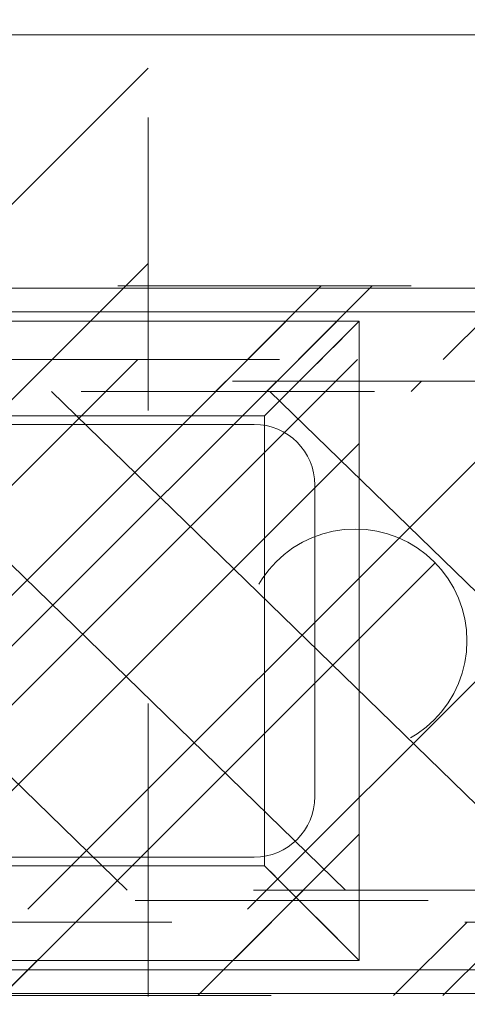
# Model space of a CAD drawing. Header units: inches. Extents: x -416 to -272, y -73 to 47.
# Tile 25 of 206: x -377.22 to -375.18, y -20.46 to -15.98. Entities that reach past the tile are written whole.
import ezdxf

# ---------------------------------------------------------------- set-up
doc = ezdxf.new("R2010")
doc.units = ezdxf.units.IN
doc.header["$LTSCALE"] = 32
doc.header["$MEASUREMENT"] = 0
doc.linetypes.add('Dash Style-1', pattern=[0.083328, 0.041656, -0.041672])
for name, color, linetype, lineweight in [('Black', 7, 'Continuous', 18), ('DashLine', 7, 'Continuous', 13), ('DashLineFill', 7, 'Dash Style-1', 13), ('Dean-Bezel', 7, 'Continuous', 18), ('Drawing', 7, 'Continuous', 18), ('Metal-UtilityGrommet', 7, 'Continuous', 13), ('None', 7, 'Continuous', 18), ('SolidLine', 7, 'Continuous', 15), ('Wood_1-H', 7, 'Continuous', 13)]:
    doc.layers.add(name, color=color, linetype=linetype, lineweight=lineweight)
doc.layers.add('Textile-Cushion', color=7, linetype='Continuous', lineweight=18, true_color=0x4c4c4c)
pattern_1 = [(45, (0, 0), (-1.61301565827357, 1.935715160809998), []), (45, (-1.0608, 1.0608), (-0.4723460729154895, 0.4167612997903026), [])]

# ---------------------------------------------------------------- blocks, each defined once
blk = doc.blocks.new('Group-32')
at = {"layer": 'Textile-Cushion', "color": 31, "true_color": 0xffc198}
for p, q in [((0.7248312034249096, 1.133858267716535), (3.05468169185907, -1.133858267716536)), ((1.717754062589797, 1.133858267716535), (4.047604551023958, -1.133858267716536)), ((2.710676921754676, 1.133858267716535), (5.040527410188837, -1.133858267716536)), ((3.703599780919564, 1.133858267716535), (5.523622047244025, -0.6376264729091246))]:
    blk.add_line(p, q, dxfattribs=at)
blk = doc.blocks.new('Group-33')
at = {"layer": 'Textile-Cushion', "color": 31, "true_color": 0xffc198}
blk.add_blockref('Group-32', (0, 0), dxfattribs=at)
blk = doc.blocks.new('SBDXF2-Shroud (2D)')
at = {"layer": 'DashLineFill', "linetype": 'Continuous', "lineweight": 13}
h = blk.add_hatch(dxfattribs=at)
h.set_pattern_fill('Steel', color=253, style=0, pattern_type=2)
h.set_pattern_definition(pattern_1)
edge = h.paths.add_edge_path()
edge.add_line((-5.570866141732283, 0.9311023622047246), (-5.570866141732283, -0.9311023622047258))
edge.add_arc((-5.320866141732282, -0.9311023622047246), 0.250000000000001, 180.0000000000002, 270)
edge.add_line((-5.320866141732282, -1.181102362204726), (5.320866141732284, -1.181102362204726))
edge.add_arc((5.320866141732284, -0.9311023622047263), 0.2499999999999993, 270.0000000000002, 360)
edge.add_line((5.570866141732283, -0.9311023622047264), (5.570866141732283, 0.9311023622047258))
edge.add_arc((5.320866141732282, 0.9311023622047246), 0.250000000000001, 2.480832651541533e-13, 89.99999999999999)
edge.add_line((5.320866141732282, 1.181102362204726), (-5.320866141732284, 1.181102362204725))
edge.add_arc((-5.320866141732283, 0.9311023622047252), 0.2499999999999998, 90.0000000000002, 135.0000000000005)
edge.add_arc((-5.320866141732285, 0.9311023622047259), 0.2499999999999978, 135.0000000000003, 180.0000000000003)
edge.add_line((-5.570866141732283, 0.9311023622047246), (-5.570866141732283, 0.9311023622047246))
edge = h.paths.add_edge_path()
edge.add_arc((-5.320866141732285, -0.9311023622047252), 0.2027559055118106, 179.9999999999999, 270.00000000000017, ccw=False)
edge.add_line((-5.523622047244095, -0.9311023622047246), (-5.523622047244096, 0.9311023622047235))
edge.add_arc((-5.320866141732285, 0.9311023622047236), 0.2027559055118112, 90, 180, ccw=False)
edge.add_line((-5.320866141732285, 1.133858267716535), (5.320866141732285, 1.133858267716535))
edge.add_arc((5.320866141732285, 0.9311023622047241), 0.2027559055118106, -2.2737367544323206e-13, 90.00000000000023, ccw=False)
edge.add_line((5.523622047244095, 0.9311023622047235), (5.523622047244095, -0.9311023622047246))
edge.add_arc((5.320866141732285, -0.931102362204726), 0.2027559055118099, -90.00000000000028, 2.8421709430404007e-13, ccw=False)
edge.add_line((5.320866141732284, -1.133858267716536), (-5.320866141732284, -1.133858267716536))
at = {"layer": 'DashLineFill', "flags": 128}
for points in [[(-5.570866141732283, 0.9311023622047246), (-5.570866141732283, -0.9311023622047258, 0.4142135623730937), (-5.320866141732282, -1.181102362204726), (5.320866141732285, -1.181102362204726, 0.4142135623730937), (5.570866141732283, -0.9311023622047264), (5.570866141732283, 0.9311023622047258, 0.4142135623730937), (5.320866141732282, 1.181102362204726), (-5.320866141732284, 1.181102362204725, 0.1989123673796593), (-5.497642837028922, 1.10787905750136, 0.1989123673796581), (-5.570866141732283, 0.9311023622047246)], [(-5.320866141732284, -1.133858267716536, -0.4142135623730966), (-5.523622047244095, -0.9311023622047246), (-5.523622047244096, 0.9311023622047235, -0.414213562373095), (-5.320866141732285, 1.133858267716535), (5.320866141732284, 1.133858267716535, -0.4142135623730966), (5.523622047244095, 0.9311023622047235), (5.523622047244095, -0.9311023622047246, -0.4142135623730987), (5.320866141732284, -1.133858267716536)]]:
    blk.add_lwpolyline(points, format="xyb", close=True, dxfattribs=at)
at = {"layer": 'Metal-UtilityGrommet', "color": 7}
blk.add_blockref('Group-33', (0, 0), dxfattribs=at)
blk = doc.blocks.new('Group-39')
at = {"layer": 'Dean-Bezel'}
for p, q in [((4.110047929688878, 1.454529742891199), (-4.110047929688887, 1.454529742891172)), ((4.053148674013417, 1.397369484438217), (4.110047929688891, 1.454529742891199)), ((4.110047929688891, 1.454529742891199), (4.110047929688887, -1.454529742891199)), ((4.053148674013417, 1.397369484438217), (4.011718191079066, 1.355772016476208)), ((3.96683464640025, 1.310722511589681), (4.011718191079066, 1.355772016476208)), ((3.966834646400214, 1.310722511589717), (3.918408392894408, 1.262129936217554)), ((3.679725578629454, 1.023029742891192), (3.678547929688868, 1.023029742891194)), ((3.68045996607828, 1.023964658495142), (3.679725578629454, 1.023029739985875)), ((3.678547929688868, -1.023029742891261), (3.678547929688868, -0.5311014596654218)), ((3.678547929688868, -1.023029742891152), (3.726735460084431, -1.071217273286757)), ((4.110047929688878, -1.454529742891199), (3.91322766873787, -1.2577094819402)), ((4.110047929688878, -1.454529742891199), (-4.110047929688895, -1.454529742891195))]:
    blk.add_line(p, q, dxfattribs=at)
blk = doc.blocks.new('Dean-PPUG-BK (2D)')
at = {"layer": 'DashLineFill', "linetype": 'Continuous', "lineweight": 13}
h = blk.add_hatch(dxfattribs=at)
h.set_pattern_fill('Steel', color=253, style=0, pattern_type=2)
h.set_pattern_definition(pattern_1)
h.paths.add_polyline_path([(-4.110047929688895, 1.454529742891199), (4.110047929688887, 1.454529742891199), (4.110047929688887, -1.454529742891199), (-4.110047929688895, -1.454529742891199)])
h = blk.add_hatch(dxfattribs=at)
h.set_pattern_fill('Steel', color=253, style=0, pattern_type=2)
h.set_pattern_definition(pattern_1)
h.paths.add_polyline_path([(4.091000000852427, 0.5085000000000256), (4.140841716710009, 0.5060514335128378), (4.190203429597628, 0.4987293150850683), (4.23860975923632, 0.4866041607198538), (4.285594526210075, 0.4697927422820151), (4.330705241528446, 0.4484569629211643), (4.373507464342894, 0.4228022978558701), (4.41358898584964, 0.3930758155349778), (4.450563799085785, 0.3595637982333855), (4.484075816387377, 0.32258898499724), (4.51380229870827, 0.2825074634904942), (4.539456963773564, 0.2397052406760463), (4.560792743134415, 0.1945945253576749), (4.577604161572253, 0.147609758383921), (4.589729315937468, 0.09920342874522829), (4.597051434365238, 0.04984171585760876), (4.599500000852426, 2.743498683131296e-14), (4.597051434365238, -0.04984171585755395), (4.589729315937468, -0.0992034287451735), (4.577604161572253, -0.1476097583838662), (4.560792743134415, -0.1945945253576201), (4.539456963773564, -0.2397052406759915), (4.51380229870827, -0.2825074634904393), (4.484075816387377, -0.3225889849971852), (4.450563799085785, -0.3595637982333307), (4.41358898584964, -0.3930758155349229), (4.373507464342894, -0.4228022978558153), (4.330705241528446, -0.4484569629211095), (4.285594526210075, -0.4697927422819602), (4.23860975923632, -0.486604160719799), (4.190203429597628, -0.4987293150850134), (4.140841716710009, -0.5060514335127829), (4.091000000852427, -0.5084999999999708), (4.041158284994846, -0.5060514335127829), (3.991796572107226, -0.4987293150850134), (3.943390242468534, -0.486604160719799), (3.89640547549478, -0.4697927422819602), (3.851294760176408, -0.4484569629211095), (3.80849253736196, -0.4228022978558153), (3.768411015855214, -0.3930758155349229), (3.731436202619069, -0.3595637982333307), (3.697924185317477, -0.3225889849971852), (3.668197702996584, -0.2825074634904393), (3.64254303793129, -0.2397052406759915), (3.62120725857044, -0.1945945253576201), (3.604395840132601, -0.1476097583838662), (3.592270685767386, -0.0992034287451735), (3.584948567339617, -0.04984171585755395), (3.582500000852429, 2.743498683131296e-14), (3.584948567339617, 0.04984171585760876), (3.592270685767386, 0.09920342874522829), (3.604395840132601, 0.147609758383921), (3.62120725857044, 0.1945945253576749), (3.64254303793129, 0.2397052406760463), (3.668197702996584, 0.2825074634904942), (3.697924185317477, 0.32258898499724), (3.731436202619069, 0.3595637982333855), (3.768411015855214, 0.3930758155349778), (3.80849253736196, 0.4228022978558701), (3.851294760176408, 0.4484569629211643), (3.89640547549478, 0.4697927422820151), (3.943390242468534, 0.4866041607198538), (3.991796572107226, 0.4987293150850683), (4.041158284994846, 0.5060514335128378)])
at = {"layer": 'Black', "color": 9}
for p, q in [((4.110047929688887, 1.454529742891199), (3.678547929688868, 1.023029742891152)), ((4.110047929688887, -1.454529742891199), (3.678547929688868, -1.023029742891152))]:
    blk.add_line(p, q, dxfattribs=at)
at = {"layer": 'Black', "color": 9, "flags": 128}
blk.add_lwpolyline([(-3.678547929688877, 1.023029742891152), (3.678547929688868, 1.023029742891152), (3.678547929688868, -1.023029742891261), (-3.678547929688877, -1.023029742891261)], close=True, dxfattribs=at)
at = {"layer": 'DashLineFill', "flags": 128}
for points in [[(-4.110047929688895, 1.454529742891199), (4.110047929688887, 1.454529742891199), (4.110047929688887, -1.454529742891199), (-4.110047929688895, -1.454529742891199)], [(4.091000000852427, 0.5085000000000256), (4.140841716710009, 0.5060514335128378), (4.190203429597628, 0.4987293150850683), (4.23860975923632, 0.4866041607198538), (4.285594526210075, 0.4697927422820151), (4.330705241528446, 0.4484569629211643), (4.373507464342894, 0.4228022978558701), (4.41358898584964, 0.3930758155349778), (4.450563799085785, 0.3595637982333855), (4.484075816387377, 0.32258898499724), (4.51380229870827, 0.2825074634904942), (4.539456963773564, 0.2397052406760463), (4.560792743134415, 0.1945945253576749), (4.577604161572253, 0.147609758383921), (4.589729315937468, 0.09920342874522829), (4.597051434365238, 0.04984171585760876), (4.599500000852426, 2.743498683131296e-14), (4.597051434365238, -0.04984171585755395), (4.589729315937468, -0.0992034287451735), (4.577604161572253, -0.1476097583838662), (4.560792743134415, -0.1945945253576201), (4.539456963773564, -0.2397052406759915), (4.51380229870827, -0.2825074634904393), (4.484075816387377, -0.3225889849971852), (4.450563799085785, -0.3595637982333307), (4.41358898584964, -0.3930758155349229), (4.373507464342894, -0.4228022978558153), (4.330705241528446, -0.4484569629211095), (4.285594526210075, -0.4697927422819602), (4.23860975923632, -0.486604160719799), (4.190203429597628, -0.4987293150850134), (4.140841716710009, -0.5060514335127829), (4.091000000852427, -0.5084999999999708), (4.041158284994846, -0.5060514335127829), (3.991796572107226, -0.4987293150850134), (3.943390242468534, -0.486604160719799), (3.89640547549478, -0.4697927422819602), (3.851294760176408, -0.4484569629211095), (3.80849253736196, -0.4228022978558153), (3.768411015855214, -0.3930758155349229), (3.731436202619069, -0.3595637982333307), (3.697924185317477, -0.3225889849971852), (3.668197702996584, -0.2825074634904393), (3.64254303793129, -0.2397052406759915), (3.62120725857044, -0.1945945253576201), (3.604395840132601, -0.1476097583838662), (3.592270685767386, -0.0992034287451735), (3.584948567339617, -0.04984171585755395), (3.582500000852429, 2.743498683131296e-14), (3.584948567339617, 0.04984171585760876), (3.592270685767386, 0.09920342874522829), (3.604395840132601, 0.147609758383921), (3.62120725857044, 0.1945945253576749), (3.64254303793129, 0.2397052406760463), (3.668197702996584, 0.2825074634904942), (3.697924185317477, 0.32258898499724), (3.731436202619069, 0.3595637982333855), (3.768411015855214, 0.3930758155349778), (3.80849253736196, 0.4228022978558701), (3.851294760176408, 0.4484569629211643), (3.89640547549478, 0.4697927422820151), (3.943390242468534, 0.4866041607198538), (3.991796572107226, 0.4987293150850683), (4.041158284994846, 0.5060514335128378)]]:
    blk.add_lwpolyline(points, close=True, dxfattribs=at)
at = {"layer": 'Black', "color": 7}
blk.add_blockref('Group-39', (0, 0), dxfattribs=at)
blk = doc.blocks.new('Group-83')
at = {"layer": 'DashLine', "flags": 128}
blk.add_lwpolyline([(1.114173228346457, -2.559055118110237), (70.89370078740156, -2.559055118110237), (70.89370078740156, -30), (1.114173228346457, -30)], close=True, dxfattribs=at)
at = {"layer": 'SolidLine', "flags": 128}
blk.add_lwpolyline([(1.114173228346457, -2.559055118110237), (70.89370078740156, -2.559055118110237), (70.89370078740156, -30), (1.114173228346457, -30)], close=True, dxfattribs=at)
blk.add_lwpolyline([(32.09645669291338, -4.606299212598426, -0.414213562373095), (32.37204724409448, -4.330708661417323), (39.63582677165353, -4.330708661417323, -0.414213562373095), (39.91141732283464, -4.606299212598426), (39.91141732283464, -6.023622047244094, -0.414213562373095), (39.63582677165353, -6.299212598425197), (32.37204724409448, -6.299212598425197, -0.414213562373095), (32.09645669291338, -6.023622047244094)], format="xyb", close=True, dxfattribs=at)
at = {"layer": 'SolidLine', "color": 7}
for name in ['Dean-PPUG-BK (2D)', 'SBDXF2-Shroud (2D)']:
    blk.add_blockref(name, (36.00393700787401, -5.31496062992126), dxfattribs=at)
blk = doc.blocks.new('1BRPX9-Util_Bkt_Lg-N (2D)')
at = {"layer": 'DashLineFill', "linetype": 'Continuous', "lineweight": 13}
h = blk.add_hatch(dxfattribs=at)
h.set_pattern_fill('Steel', color=253, style=0, pattern_type=2)
h.set_pattern_definition(pattern_1)
edge = h.paths.add_edge_path()
edge.add_line((-4.468503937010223, 7.539370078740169), (-2.421259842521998, 7.539370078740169))
edge.add_line((-2.421259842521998, 7.539370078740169), (-2.421259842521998, 7.917322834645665))
edge.add_arc((-2.303149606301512, 7.91732283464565), 0.1181102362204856, 90.0000000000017, 179.9999999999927, ccw=False)
edge.add_line((-2.303149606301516, 8.035433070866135), (2.303149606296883, 8.035433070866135))
edge.add_arc((2.30314960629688, 7.917322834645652), 0.1181102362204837, 6.423306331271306e-12, 89.99999999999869, ccw=False)
edge.add_line((2.421259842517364, 7.917322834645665), (2.421259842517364, 7.539370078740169))
edge.add_line((2.421259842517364, 7.539370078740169), (4.46850393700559, 7.539370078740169))
edge.add_line((4.46850393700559, 7.539370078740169), (4.46850393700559, 7.405511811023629))
edge.add_line((4.46850393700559, 7.405511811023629), (3.129921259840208, 7.405511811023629))
edge.add_line((3.129921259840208, 7.405511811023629), (3.129921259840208, -2.011811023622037))
edge.add_line((3.129921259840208, -2.011811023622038), (4.46850393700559, -2.011811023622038))
edge.add_line((4.46850393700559, -2.011811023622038), (4.46850393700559, -2.145669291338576))
edge.add_line((4.46850393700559, -2.145669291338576), (2.421259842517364, -2.145669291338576))
edge.add_line((2.421259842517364, -2.145669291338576), (2.421259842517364, -2.523622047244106))
edge.add_arc((2.303149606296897, -2.523622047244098), 0.1181102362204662, 269.9999999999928, 359.9999999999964, ccw=False)
edge.add_line((2.303149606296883, -2.641732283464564), (-2.303149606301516, -2.641732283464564))
edge.add_arc((-2.303149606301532, -2.523622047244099), 0.1181102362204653, 180.0000000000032, 270.0000000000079, ccw=False)
edge.add_line((-2.421259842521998, -2.523622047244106), (-2.421259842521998, -2.145669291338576))
edge.add_line((-2.421259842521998, -2.145669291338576), (-4.468503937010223, -2.145669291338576))
edge.add_line((-4.468503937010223, -2.145669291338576), (-4.468503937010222, -2.011811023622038))
edge.add_line((-4.468503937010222, -2.011811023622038), (-3.129921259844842, -2.011811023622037))
edge.add_line((-3.129921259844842, -2.011811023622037), (-3.129921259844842, 7.405511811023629))
edge.add_line((-3.129921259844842, 7.405511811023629), (-4.468503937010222, 7.405511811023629))
edge.add_line((-4.468503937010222, 7.405511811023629), (-4.468503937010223, 7.539370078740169))
at = {"layer": 'DashLineFill', "flags": 128}
blk.add_lwpolyline([(-4.468503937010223, 7.539370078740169), (-2.421259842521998, 7.539370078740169), (-2.421259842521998, 7.917322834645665, -0.4142135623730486), (-2.303149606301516, 8.035433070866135), (2.303149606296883, 8.035433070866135, -0.4142135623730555), (2.421259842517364, 7.917322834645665), (2.421259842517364, 7.539370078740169), (4.46850393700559, 7.539370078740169), (4.46850393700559, 7.405511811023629), (3.129921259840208, 7.405511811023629), (3.129921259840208, -2.011811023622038), (4.46850393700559, -2.011811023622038), (4.46850393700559, -2.145669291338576), (2.421259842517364, -2.145669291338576), (2.421259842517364, -2.523622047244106, -0.4142135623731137), (2.303149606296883, -2.641732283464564), (-2.303149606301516, -2.641732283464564, -0.4142135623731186), (-2.421259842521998, -2.523622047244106), (-2.421259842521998, -2.145669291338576), (-4.468503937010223, -2.145669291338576), (-4.468503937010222, -2.011811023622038), (-3.129921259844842, -2.011811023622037), (-3.129921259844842, 7.405511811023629), (-4.468503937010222, 7.405511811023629)], format="xyb", close=True, dxfattribs=at)
blk = doc.blocks.new('Group-44')
at = {"layer": 'Textile-Cushion', "color": 31, "linetype": 'Continuous', "true_color": 0xffc198}
for p, q in [((3.082619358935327, 1.279527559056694), (0.5826482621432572, -1.220443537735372)), ((4.082619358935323, 1.279527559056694), (1.582648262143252, -1.220443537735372)), ((5.082619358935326, 1.279527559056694), (2.582648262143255, -1.220443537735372)), ((5.669291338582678, 0.8661995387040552), (3.582648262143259, -1.220443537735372))]:
    blk.add_line(p, q, dxfattribs=at)
blk = doc.blocks.new('SlateShroudSleeve (2D)')
at = {"layer": 'DashLineFill', "linetype": 'Continuous', "lineweight": 13}
h = blk.add_hatch(dxfattribs=at)
h.set_pattern_fill('Steel', color=253, style=0, pattern_type=2)
h.set_pattern_definition(pattern_1)
edge = h.paths.add_edge_path()
edge.add_line((-6.003937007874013, 0.9685039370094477), (-6.003937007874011, -0.968503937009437))
edge.add_arc((-5.358267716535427, -0.9685039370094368), 0.6456692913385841, 180, 225.0000000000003)
edge.add_arc((-5.35826771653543, -0.9685039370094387), 0.6456692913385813, 225.0000000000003, 270.0000000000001)
edge.add_line((-5.358267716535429, -1.61417322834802), (5.358267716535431, -1.614173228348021))
edge.add_arc((5.358267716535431, -0.968503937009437), 0.6456692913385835, 269.9999999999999, 360.0000000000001)
edge.add_line((6.003937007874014, -0.9685039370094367), (6.003937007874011, 0.9685039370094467))
edge.add_arc((5.358267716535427, 0.9685039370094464), 0.6456692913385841, 1.477794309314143e-14, 45.00000000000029)
edge.add_arc((5.35826771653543, 0.9685039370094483), 0.6456692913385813, 45.00000000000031, 90.00000000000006)
edge.add_line((5.358267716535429, 1.614173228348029), (-5.358267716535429, 1.61417322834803))
edge.add_arc((-5.35826771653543, 0.9685039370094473), 0.6456692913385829, 89.9999999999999, 180)
edge.add_line((-6.003937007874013, 0.9685039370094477), (-6.003937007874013, 0.9685039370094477))
edge = h.paths.add_edge_path()
edge.add_arc((-5.358267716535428, -0.9685039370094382), 0.3110236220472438, 225.0000000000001, 269.9999999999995, ccw=False)
edge.add_arc((-5.35826771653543, -0.9685039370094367), 0.3110236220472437, 180.0000000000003, 225.0000000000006, ccw=False)
edge.add_line((-5.669291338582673, -0.968503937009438), (-5.669291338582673, 0.9685039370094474))
edge.add_arc((-5.35826771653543, 0.9685039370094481), 0.3110236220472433, 89.99999999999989, 180.0000000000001, ccw=False)
edge.add_line((-5.35826771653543, 1.279527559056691), (5.35826771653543, 1.279527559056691))
edge.add_arc((5.358267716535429, 0.9685039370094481), 0.3110236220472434, 44.99999999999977, 90, ccw=False)
edge.add_arc((5.35826771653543, 0.9685039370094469), 0.3110236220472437, -1.1368683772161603e-13, 45.000000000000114, ccw=False)
edge.add_line((5.669291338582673, 0.9685039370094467), (5.669291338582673, -0.968503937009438))
edge.add_arc((5.358267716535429, -0.9685039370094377), 0.3110236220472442, 269.99999999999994, 359.99999999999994, ccw=False)
edge.add_line((5.358267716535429, -1.279527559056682), (-5.358267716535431, -1.279527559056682))
at = {"layer": 'DashLine', "lineweight": 13, "transparency": 33554687, "flags": 128}
blk.add_lwpolyline([(-5.885826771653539, 0.9685039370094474, -0.4142135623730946), (-5.358267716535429, 1.496062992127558), (5.358267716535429, 1.496062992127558, -0.4142135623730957), (5.885826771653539, 0.9685039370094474), (5.885826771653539, -0.9685039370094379, -0.4142135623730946), (5.358267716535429, -1.496062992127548), (-5.358267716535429, -1.496062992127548, -0.4142135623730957), (-5.885826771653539, -0.9685039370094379)], format="xyb", close=True, dxfattribs=at)
at = {"layer": 'DashLineFill', "lineweight": 13, "flags": 128}
for points in [[(-6.003937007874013, 0.9685039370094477), (-6.003937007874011, -0.968503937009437, 0.1989123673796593), (-5.81482485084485, -1.425061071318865, 0.1989123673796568), (-5.358267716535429, -1.61417322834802), (5.35826771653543, -1.614173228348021, 0.4142135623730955), (6.003937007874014, -0.9685039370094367), (6.003937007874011, 0.9685039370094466, 0.1989123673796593), (5.81482485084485, 1.425061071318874, 0.1989123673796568), (5.358267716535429, 1.614173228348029), (-5.358267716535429, 1.61417322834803, 0.4142135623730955), (-6.003937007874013, 0.9685039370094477)], [(-5.358267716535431, -1.279527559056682, -0.198912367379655), (-5.578194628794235, -1.188430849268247, -0.1989123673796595), (-5.669291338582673, -0.968503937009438), (-5.669291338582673, 0.9685039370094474, -0.4142135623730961), (-5.35826771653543, 1.279527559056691), (5.358267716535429, 1.279527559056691, -0.1989123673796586), (5.578194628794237, 1.188430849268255, -0.1989123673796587), (5.669291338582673, 0.9685039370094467), (5.669291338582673, -0.9685039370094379, -0.414213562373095), (5.358267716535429, -1.279527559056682)]]:
    blk.add_lwpolyline(points, format="xyb", close=True, dxfattribs=at)
at = {"layer": 'Textile-Cushion', "color": 31, "true_color": 0xffc198}
blk.add_blockref('Group-44', (0, 0), dxfattribs=at)
blk = doc.blocks.new('Group-84')
at = {"layer": 'SolidLine', "flags": 128}
blk.add_lwpolyline([(30.01968503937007, -4.301181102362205, -0.414213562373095), (30.61023622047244, -3.710629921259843), (41.43700787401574, -3.710629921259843, -0.414213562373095), (42.0275590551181, -4.301181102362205), (42.0275590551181, -6.328740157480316, -0.414213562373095), (41.43700787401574, -6.919291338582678), (30.61023622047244, -6.919291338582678, -0.414213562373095), (30.01968503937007, -6.328740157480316)], format="xyb", close=True, dxfattribs=at)
at = {"layer": 'DashLine', "color": 7}
blk.add_blockref('1BRPX9-Util_Bkt_Lg-N (2D)', (36.0236220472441, -8.30708661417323), dxfattribs=at)
at = {"layer": 'Wood_1-H', "color": 7}
blk.add_blockref('SlateShroudSleeve (2D)', (36.02362204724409, -5.31496062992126), dxfattribs=at)
blk = doc.blocks.new('Group-86')
at = {"layer": 'None'}
for name in ['Group-84', 'Group-83']:
    blk.add_blockref(name, (0, 0), dxfattribs=at)
blk = doc.blocks.new('SL Credenza Desk (2D)-1')
at = {"layer": 'None'}
blk.add_blockref('Group-86', (0, 0), dxfattribs=at)
at = {"layer": 'Drawing', "color": 0, "flags": 1}
for tag in ['Tag', 'Catalog', 'Option1', 'Option2', 'Option3', 'Option4', 'Option5', 'Option6', 'Option7', 'Option8', 'Option9', 'Option10', 'Option11', 'Option12', 'Custom', 'FinishGroup', 'Discount', 'Item2', 'Item3', 'Item6', 'Item9', 'Item10', 'Item12', 'Item13', 'Item16', 'Item19', 'Item20', 'Item21', 'Item22', 'Item23', 'Item24', 'Item25', 'Item8', 'Item18', 'Item1', 'Item4', 'Item5', 'Item7', 'Item11', 'Item14', 'Item15', 'Item17']:
    blk.add_attdef(tag, (-56.28870742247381, -28.99901361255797), '', height=0.007086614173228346, dxfattribs=at)
blk = doc.blocks.new('Group-87')
at = {"layer": 'Drawing'}
blk.add_blockref('SL Credenza Desk (2D)-1', (-56.32807750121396, 1.485347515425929), dxfattribs=at)
at = {"layer": 'Drawing', "color": 0, "flags": 1}
for tag in ['Tag', 'Catalog', 'Option1', 'Option2', 'Option3', 'Option4', 'Option5', 'Option6', 'Option7', 'Option8', 'Option9', 'Option10', 'Option11', 'Option12', 'Custom', 'FinishGroup', 'Discount', 'Item2', 'Item3', 'Item6', 'Item9', 'Item10', 'Item12', 'Item13', 'Item16', 'Item19', 'Item20', 'Item21', 'Item22', 'Item23', 'Item24', 'Item25', 'Item8', 'Item18', 'Item1', 'Item4', 'Item5', 'Item7', 'Item11', 'Item14', 'Item15', 'Item17']:
    blk.add_attdef(tag, (-56.28870742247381, -28.99901361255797), '', height=0.007086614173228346, dxfattribs=at)

msp = doc.modelspace()

# ---------------------------------------------------------------- block references
at = {"layer": 'Drawing', "color": 7}
msp.add_blockref('Group-87', (-359.4593240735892, -14.97747349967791), dxfattribs=at)

doc.saveas('drawing.dxf')
